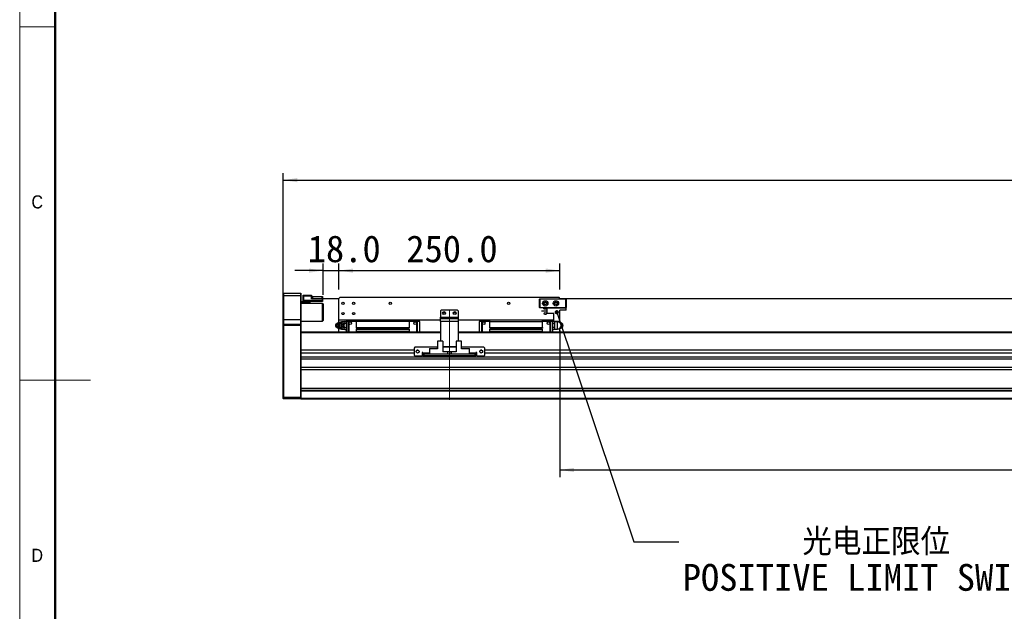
# Model space of a CAD drawing. Header units: millimetres. Extents: x 40 to 3331, y 40 to 2336.
# Tile 2 of 12: x 40 to 1154, y 926 to 1596. Entities that reach past the tile are written whole.
import ezdxf

# ---------------------------------------------------------------- set-up
doc = ezdxf.new("R2010")
doc.units = ezdxf.units.MM
doc.header["$LTSCALE"] = 8
doc.linetypes.add('CENTERX2', pattern=[20.32, 12.7, -2.54, 2.54, -2.54])
doc.layers.add('DIMNS', color=7, linetype='Continuous')
doc.styles.add('SLDTEXTSTYLE0', font='Gothic.ttf', dxfattribs={"width": 0.913})
doc.styles.add('SLDTEXTSTYLE7', font='txt')
doc.styles.add('SLDTEXTSTYLE8', font='txt', dxfattribs={"bigfont": 'bigfont'})
doc.dimstyles.new('SLDDIMSTYLE0', dxfattribs={"dimtxt": 30.4, "dimasz": 16, "dimexe": 0, "dimexo": 0.0625, "dimgap": 7.6, "dimtad": 2, "dimdec": 1, "dimrnd": 1e-09, "dimzin": 4, "dimdsep": 46, "dimtxsty": 'SLDTEXTSTYLE7', "dimsah": 1, "dimcen": 0.09, "dimadec": 0, "dimazin": 1, "dimtfac": 1, "dimtdec": 1, "dimtmove": 0, "dimatfit": 0, "dimfxl": 0, "dimfrac": 2, "dimtolj": 1, "dimtzin": 12, "dimarcsym": 0})
doc.dimstyles.new('SLDDIMSTYLE1', dxfattribs={"dimtxt": 30.4, "dimasz": 16, "dimexe": 0, "dimexo": 0.0625, "dimgap": 7.6, "dimtad": 2, "dimdec": 1, "dimrnd": 1e-09, "dimzin": 4, "dimdsep": 46, "dimtxsty": 'SLDTEXTSTYLE7', "dimsah": 1, "dimcen": 0.09, "dimadec": 0, "dimazin": 1, "dimtfac": 1, "dimtdec": 1, "dimtofl": 0, "dimtmove": 0, "dimatfit": 3, "dimfxl": 0, "dimfrac": 2, "dimtolj": 1, "dimtzin": 12, "dimarcsym": 0})
doc.dimstyles.new('SLDDIMSTYLE4', dxfattribs={"dimtxt": 0.18, "dimasz": 4.8, "dimexe": 0, "dimexo": 0.0625, "dimgap": 0, "dimtad": 0, "dimtih": 1, "dimtoh": 1, "dimdec": 0, "dimrnd": 1e-09, "dimzin": 0, "dimdsep": 46, "dimtxsty": 'Standard', "dimblk1": 'DOT', "dimblk2": 'DOT', "dimsah": 1, "dimcen": 0.09, "dimadec": 0, "dimazin": 0, "dimtfac": 4.8, "dimtdec": 0, "dimtofl": 0, "dimtmove": 0, "dimatfit": 3, "dimldrblk": 'DOT', "dimfxl": 0, "dimfrac": 2, "dimtolj": 1, "dimtzin": 0, "dimarcsym": 0})

# ---------------------------------------------------------------- blocks, each defined once
blk = doc.blocks.new('_D_8')
at = {"layer": 'DIMNS'}
for p, q in [((338.3, 1260.1), (338.3, 1422.4)), ((2514.3, 1260.1), (2514.3, 1422.4)), ((338.3, 1414.4), (2514.3, 1414.4))]:
    blk.add_line(p, q, dxfattribs=at)
for points in [[(338.3, 1414.4), (354.3, 1412), (354.3, 1416.8)], [(2514.3, 1414.4), (2498.3, 1416.8), (2498.3, 1412)]]:
    blk.add_solid(points, dxfattribs=at)
at = {"layer": 'DIMNS', "insert": (1346.9, 1454.3), "char_height": 30.4, "attachment_point": 1, "style": 'SLDTEXTSTYLE7'}
blk.add_mtext('2176.0', dxfattribs=at)
blk = doc.blocks.new('_D_10')
at = {"layer": 'DIMNS'}
for p, q in [((401.3, 1290.6), (401.3, 1320)), ((651.3, 1290.6), (651.3, 1320)), ((401.3, 1312), (651.3, 1312))]:
    blk.add_line(p, q, dxfattribs=at)
for points in [[(401.3, 1312), (417.3, 1309.6), (417.3, 1314.4)], [(651.3, 1312), (635.3, 1314.4), (635.3, 1309.6)]]:
    blk.add_solid(points, dxfattribs=at)
at = {"layer": 'DIMNS', "insert": (477.5, 1351.9), "char_height": 30.4, "attachment_point": 1, "style": 'SLDTEXTSTYLE7'}
blk.add_mtext('250.0', dxfattribs=at)
blk = doc.blocks.new('_D_11')
at = {"layer": 'DIMNS'}
for p, q in [((383.3, 1284.6), (383.3, 1320)), ((401.3, 1290.6), (401.3, 1320)), ((383.3, 1312), (351.3, 1312)), ((383.3, 1312), (401.3, 1312)), ((401.3, 1312), (440.8, 1312))]:
    blk.add_line(p, q, dxfattribs=at)
for points in [[(383.3, 1312), (367.3, 1314.4), (367.3, 1309.6)], [(401.3, 1312), (417.3, 1309.6), (417.3, 1314.4)]]:
    blk.add_solid(points, dxfattribs=at)
at = {"layer": 'DIMNS', "insert": (365.9, 1351.9), "char_height": 30.4, "attachment_point": 1, "style": 'SLDTEXTSTYLE7'}
blk.add_mtext('18.0', dxfattribs=at)
blk = doc.blocks.new('_D_12')
at = {"layer": 'DIMNS'}
for p, q in [((651.3, 1244.2), (651.3, 1078.4)), ((2171.3, 1240.7), (2171.3, 1078.4)), ((651.3, 1086.4), (2171.3, 1086.4))]:
    blk.add_line(p, q, dxfattribs=at)
for points in [[(651.3, 1086.4), (667.3, 1084), (667.3, 1088.8)], [(2171.3, 1086.4), (2155.3, 1088.8), (2155.3, 1084)]]:
    blk.add_solid(points, dxfattribs=at)
at = {"layer": 'DIMNS', "char_height": 30.4, "attachment_point": 1, "style": 'SLDTEXTSTYLE7'}
for s, insert in [('Stroke T=', (1293.5, 1126.3)), ('1520.0', (1469.1, 1126.3))]:
    blk.add_mtext(s, dxfattribs=dict(at, insert=insert))
blk = doc.blocks.new('SW_NOTE_5')
at = {"layer": 'DIMNS', "color": 0, "char_height": 30.4, "attachment_point": 1}
for s, insert, style in [('     光电正限位', (4.4, 15.2), 'SLDTEXTSTYLE8'), ('POSITIVE LIMIT SWITCH', (4.4, -25), 'SLDTEXTSTYLE7')]:
    blk.add_mtext(s, dxfattribs=dict(at, insert=insert, style=style))
blk = doc.blocks.new('_DOT')
at = {"color": 0, "linetype": 'ByBlock', "lineweight": -2}
blk.add_line((-0.5, 0), (-1, 0), dxfattribs=at)
at = {"color": 0, "linetype": 'ByBlock', "const_width": 0.5}
blk.add_lwpolyline([(-0.25, 0, 1), (0.25, 0, 1)], format="xyb", close=True, dxfattribs=at)

msp = doc.modelspace()

# ---------------------------------------------------------------- linework, layer by layer
at = {"color": 7, "linetype": 'Continuous', "lineweight": 18}
for p, q in [((40, 2336), (40, 40)), ((80, 2296), (80, 80)), ((40, 1588), (80, 1588)), ((40, 1188), (120, 1188))]:
    msp.add_line(p, q, dxfattribs=at)
at = {"color": 7, "linetype": 'Continuous', "lineweight": 50}
msp.add_line((80, 2296), (80, 80), dxfattribs=at)
at = {"color": 7, "linetype": 'Continuous', "lineweight": 25}
for p, q in [((338.648674, 1286.3955843), (338.3486838, 1286.0955867)), ((338.3486838, 1283.3955857), (338.3486838, 1286.0955867)), ((338.648674, 1283.3955857), (338.3486838, 1283.3955857)), ((338.3486838, 1256.3955869), (338.3486838, 1283.3955857)), ((338.648674, 1286.3955843), (338.648674, 1283.3955857)), ((338.648674, 1286.3955843), (358.0486745, 1286.3955843)), ((338.648674, 1283.3955857), (338.648674, 1256.3955869)), ((358.0486745, 1283.3955857), (338.648674, 1283.3955857)), ((358.0486745, 1283.3955857), (358.0486745, 1286.3955843)), ((358.0486745, 1286.3955843), (358.3486647, 1286.0955867)), ((358.0486745, 1256.3955869), (358.0486745, 1283.3955857)), ((358.0486745, 1283.3955857), (358.3486647, 1283.3955857)), ((358.3486647, 1286.0955867), (358.3486647, 1283.3955857)), ((358.3486647, 1283.3955857), (358.3486647, 1256.3955869)), ((360.8486623, 1284.0955901), (361.1487121, 1284.3955877)), ((360.8486623, 1282.8955847), (360.8486623, 1284.0955901)), ((360.8486623, 1282.8955847), (361.1487121, 1282.8955847)), ((360.8486623, 1278.3955905), (360.8486623, 1282.8955847)), ((361.1487121, 1284.3955877), (361.1487121, 1282.8955847)), ((361.1487121, 1284.3955877), (370.348689, 1284.3955877)), ((361.1487121, 1282.8955847), (361.1487121, 1278.3955905)), ((370.348689, 1282.8955847), (361.1487121, 1282.8955847)), ((370.348689, 1284.3955877), (370.348689, 1282.8955847)), ((370.348689, 1280.0955894), (370.348689, 1282.8955847)), ((370.8487124, 1280.5955905), (370.8487124, 1282.5955871)), ((370.8487124, 1282.5955871), (371.3486762, 1282.5955871)), ((371.3486762, 1282.5955871), (371.3486762, 1280.5955905)), ((371.3486762, 1282.5955871), (382.3486538, 1282.5955871)), ((382.3486538, 1280.5955905), (382.3486538, 1282.5955871)), ((382.3486538, 1282.5955871), (382.8486771, 1282.5955871)), ((382.8486771, 1282.5955871), (382.8486771, 1280.5955905)), ((358.3486647, 1276.8955874), (361.1487121, 1276.8955874)), ((368.3486552, 1275.8955854), (358.3486647, 1275.8955854)), ((382.8486771, 1274.8955908), (358.3486647, 1274.8955908)), ((360.8486623, 1277.1955851), (360.8486623, 1278.3955905)), ((361.1487121, 1278.3955905), (360.8486623, 1278.3955905)), ((361.1487121, 1276.8955874), (360.8486623, 1277.1955851)), ((361.1487121, 1278.3955905), (361.1487121, 1276.8955874)), ((361.1487121, 1278.3955905), (382.5486869, 1278.3955905)), ((382.5486869, 1276.8955874), (361.1487121, 1276.8955874)), ((368.3486552, 1276.8955874), (368.3486552, 1275.8955854)), ((368.3486552, 1275.8955854), (368.3486552, 1274.8955908)), ((370.348689, 1280.3955871), (382.5486869, 1280.3955871)), ((382.5486869, 1280.0955894), (370.348689, 1280.0955894)), ((370.8487124, 1280.3955871), (370.8487124, 1280.5955905)), ((371.3486762, 1280.5955905), (370.8487124, 1280.5955905)), ((371.3486762, 1280.5955905), (382.3486538, 1280.5955905)), ((382.8486771, 1280.5955905), (382.3486538, 1280.5955905)), ((382.5486869, 1280.3955871), (401.3487072, 1280.3955871)), ((382.5486869, 1280.3955871), (382.5486869, 1280.0955894)), ((382.5486869, 1280.3955871), (382.8486771, 1280.0955894)), ((382.5486869, 1278.3955905), (382.5486869, 1280.0955894)), ((382.5486869, 1280.0955894), (382.8486771, 1280.0955894)), ((382.5486869, 1276.8955874), (382.5486869, 1278.3955905)), ((382.5486869, 1278.3955905), (382.8486771, 1278.3955905)), ((382.5486869, 1276.8955874), (382.8486771, 1277.1955851)), ((382.8486771, 1280.5955905), (401.5486807, 1280.5955905)), ((382.8486771, 1280.0955894), (382.8486771, 1278.3955905)), ((382.8486771, 1278.3955905), (382.8486771, 1277.1955851)), ((383.3487005, 1274.3955898), (382.8486771, 1274.8955908)), ((382.8486771, 1254.8955875), (382.8486771, 1274.8955908)), ((383.3487005, 1274.3955898), (383.3487005, 1255.3955886)), ((402.3486943, 1281.3955891), (401.3487072, 1280.3955871)), ((401.3487072, 1255.8955858), (401.3487072, 1280.3955871)), ((650.3486902, 1281.3955891), (402.3486943, 1281.3955891)), ((628.3486755, 1279.5955884), (628.6486954, 1279.8955861)), ((628.3486755, 1270.1955858), (628.3486755, 1279.5955884)), ((628.6486954, 1279.4713202), (628.3486755, 1279.5955884)), ((628.6486954, 1270.319854), (628.3486755, 1270.1955858)), ((628.6486954, 1279.8955861), (658.0486865, 1279.8955861)), ((628.6486954, 1279.8955861), (628.7729413, 1279.5955884)), ((628.7729413, 1279.5955884), (628.6486954, 1279.4713202)), ((628.6486954, 1279.4713202), (628.6486954, 1270.319854)), ((628.6486954, 1270.319854), (628.7729413, 1270.1955858)), ((657.9244108, 1279.5955884), (628.7729413, 1279.5955884)), ((651.3486774, 1280.3955871), (650.3486902, 1281.3955891)), ((651.148674, 1280.5955905), (2201.5486927, 1280.5955905)), ((651.3486774, 1280.3955871), (2201.3486595, 1280.3955871)), ((651.3486774, 1279.8955861), (651.3486774, 1280.3955871)), ((658.0486865, 1279.8955861), (657.9244108, 1279.5955884)), ((658.0486865, 1279.4713202), (657.9244108, 1279.5955884)), ((657.9244108, 1270.1955858), (658.0486865, 1270.319854)), ((658.0486865, 1279.8955861), (658.3486766, 1279.5955884)), ((658.3486766, 1279.5955884), (658.0486865, 1279.4713202)), ((658.0486865, 1270.319854), (658.0486865, 1279.4713202)), ((658.3486766, 1270.1955858), (658.0486865, 1270.319854)), ((658.3486766, 1279.5955884), (658.3486766, 1270.1955858)), ((517.348674, 1267.3955905), (516.3486869, 1266.3955885)), ((516.3486869, 1266.3955885), (516.3486869, 1259.3955855)), ((516.3486869, 1259.3955855), (536.3486976, 1259.3955855)), ((516.3486869, 1257.8955862), (516.3486869, 1259.3955855)), ((535.3486807, 1267.3955905), (517.348674, 1267.3955905)), ((536.3486976, 1266.3955885), (535.3486807, 1267.3955905)), ((536.3486976, 1266.3955885), (536.3486976, 1259.3955855)), ((536.3486976, 1259.3955855), (536.3486976, 1257.8955862)), ((628.6486954, 1269.8955881), (628.3486755, 1270.1955858)), ((628.7729413, 1270.1955858), (628.6486954, 1269.8955881)), ((636.8486852, 1269.8955881), (628.6486954, 1269.8955881)), ((628.7729413, 1270.1955858), (657.9244108, 1270.1955858)), ((630.6486697, 1266.6455853), (636.8486852, 1266.6455853)), ((630.6486697, 1266.3455877), (630.6486697, 1266.6455853)), ((630.6486697, 1266.3455877), (636.8486852, 1266.3455877)), ((633.0486805, 1268.5955885), (633.0486805, 1269.2955854)), ((633.0486805, 1269.2955854), (636.8486852, 1269.2955854)), ((633.0486805, 1268.5955885), (636.8486852, 1268.5955885)), ((636.8486852, 1263.6955875), (636.8486852, 1269.8955881)), ((636.8486852, 1269.8955881), (658.3486766, 1269.8955881)), ((636.8486852, 1263.6955875), (644.3986864, 1263.6955875)), ((644.3986864, 1254.3955865), (644.3986864, 1263.6955875)), ((651.3486774, 1254.3955865), (651.3486774, 1267.2955888)), ((658.3486766, 1267.2955888), (651.3486774, 1267.2955888)), ((657.9244108, 1270.1955858), (658.0486865, 1269.8955881)), ((658.3486766, 1270.1955858), (658.0486865, 1269.8955881)), ((658.3486766, 1267.2955888), (658.3486766, 1269.8955881)), ((338.648674, 1256.3955869), (338.3486838, 1256.3955869)), ((338.3486838, 1251.0955865), (338.3486838, 1256.3955869)), ((338.648674, 1251.3955879), (338.3486838, 1251.0955865)), ((338.3486838, 1249.8955886), (338.3486838, 1251.0955865)), ((338.3486838, 1169.019851), (338.3486838, 1249.8955886)), ((338.648674, 1249.8955886), (338.3486838, 1249.8955886)), ((338.648674, 1256.3955869), (338.648674, 1251.3955879)), ((358.0486745, 1256.3955869), (338.648674, 1256.3955869)), ((338.648674, 1251.3955879), (338.648674, 1249.8955886)), ((338.648674, 1251.3955879), (358.0486745, 1251.3955879)), ((358.0486745, 1249.8955886), (338.648674, 1249.8955886)), ((338.648674, 1249.8955886), (338.648674, 1168.8955865)), ((358.0486745, 1251.3955879), (358.0486745, 1256.3955869)), ((358.3486647, 1256.3955869), (358.0486745, 1256.3955869)), ((358.0486745, 1249.8955886), (358.0486745, 1251.3955879)), ((358.3486647, 1251.0955865), (358.0486745, 1251.3955879)), ((358.0486745, 1168.8955865), (358.0486745, 1249.8955886)), ((358.3486647, 1249.8955886), (358.0486745, 1249.8955886)), ((358.3486647, 1256.3955869), (358.3486647, 1251.0955865)), ((358.3486647, 1254.8955875), (382.8486771, 1254.8955875)), ((358.3486647, 1251.0955865), (358.3486647, 1249.8955886)), ((358.3486647, 1249.8955886), (358.3486647, 1242.1097319)), ((382.8486771, 1254.8955875), (383.3487005, 1255.3955886)), ((398.5455007, 1251.8569502), (398.1887073, 1251.3362515)), ((398.1887073, 1248.4549257), (398.5455007, 1247.9342232)), ((400.4555316, 1253.3955882), (400.1974434, 1253.027686)), ((516.3486869, 1255.8955858), (401.3487072, 1255.8955858)), ((401.3487072, 1253.3955882), (401.3487072, 1255.8955858)), ((407.3486895, 1253.8955855), (404.0486784, 1253.8955855)), ((404.1790933, 1253.3955882), (404.6346516, 1253.3955882)), ((406.5199465, 1249.8955886), (406.0404868, 1249.8955886)), ((407.8474612, 1254.5143898), (407.3486895, 1254.0155883)), ((407.3486895, 1253.8532476), (407.8474612, 1254.5143898)), ((407.3486895, 1254.0155883), (407.3486895, 1253.8532476)), ((407.3486895, 1253.3596876), (407.3486895, 1253.8532476)), ((407.3486895, 1252.8661313), (407.3486895, 1253.3596876)), ((407.8474612, 1252.2049892), (407.3486895, 1252.8661313)), ((407.3486895, 1250.8827048), (407.3486895, 1252.8661313)), ((407.3486895, 1250.8827048), (407.8474612, 1252.2049892)), ((407.3486895, 1249.8955886), (407.3486895, 1250.8827048)), ((407.3486895, 1248.9084686), (407.3486895, 1249.8955886)), ((407.8474612, 1247.5861843), (407.3486895, 1248.9084686)), ((407.3486895, 1246.9250458), (407.3486895, 1248.9084686)), ((407.8474612, 1254.5143898), (409.3486638, 1254.5143898)), ((409.3486638, 1252.2049892), (407.8474612, 1252.2049892)), ((409.3486638, 1255.4955865), (411.8486614, 1255.4955865)), ((409.3486638, 1255.4955865), (409.3486638, 1254.4955882)), ((411.8486614, 1254.4955882), (409.3486638, 1254.4955882)), ((409.3486638, 1254.4955882), (409.3486638, 1242.3955883)), ((411.8486614, 1254.9955855), (411.8486614, 1255.4955865)), ((412.3486848, 1255.4955865), (411.8486614, 1254.9955855)), ((411.8486614, 1254.4955882), (411.8486614, 1254.9955855)), ((411.8486614, 1254.9955855), (412.3486848, 1254.4955882)), ((411.8486614, 1242.3955883), (411.8486614, 1254.4955882)), ((420.9486813, 1255.4955865), (412.3486848, 1255.4955865)), ((412.3486848, 1254.4955882), (412.3486848, 1242.3955883)), ((420.9486813, 1254.4955882), (412.3486848, 1254.4955882)), ((420.9486813, 1255.8955858), (420.9486813, 1254.5855875)), ((480.7486803, 1254.5855875), (420.9486813, 1254.5855875)), ((420.9486813, 1254.5855875), (420.9486813, 1247.4955889)), ((480.7486803, 1255.8955858), (480.7486803, 1254.5855875)), ((489.3486769, 1255.4955865), (480.7486803, 1255.4955865)), ((480.7486803, 1254.5855875), (480.7486803, 1247.4955889)), ((489.3486769, 1254.4955882), (480.7486803, 1254.4955882)), ((489.8486704, 1254.9955855), (489.3486769, 1255.4955865)), ((489.3486769, 1254.4955882), (489.8486704, 1254.9955855)), ((489.3486769, 1242.3955883), (489.3486769, 1254.4955882)), ((489.8486704, 1255.4955865), (489.8486704, 1254.9955855)), ((489.8486704, 1255.4955865), (492.3486979, 1255.4955865)), ((489.8486704, 1254.9955855), (489.8486704, 1254.4955882)), ((492.3486979, 1254.4955882), (489.8486704, 1254.4955882)), ((489.8486704, 1254.4955882), (489.8486704, 1242.3955883)), ((492.3486979, 1254.4955882), (492.3486979, 1255.4955865)), ((492.3486979, 1254.4955882), (492.3486979, 1242.3955883)), ((516.3486869, 1254.3955865), (516.3486869, 1257.8955862)), ((516.3486869, 1257.8955862), (536.3486976, 1257.8955862)), ((536.3486976, 1254.3955865), (516.3486869, 1254.3955865)), ((516.3486869, 1254.3955865), (516.3486869, 1232.2955887)), ((536.3486976, 1257.8955862), (536.3486976, 1254.3955865)), ((644.3986864, 1255.8955858), (536.3486976, 1255.8955858)), ((536.3486976, 1254.3955865), (536.3486976, 1232.2955887)), ((560.3486867, 1255.4955865), (562.8486843, 1255.4955865)), ((560.3486867, 1255.4955865), (560.3486867, 1254.4955882)), ((562.8486843, 1254.4955882), (560.3486867, 1254.4955882)), ((560.3486867, 1242.3955883), (560.3486867, 1254.4955882)), ((562.8486843, 1254.9955855), (562.8486843, 1255.4955865)), ((563.3486778, 1255.4955865), (562.8486843, 1254.9955855)), ((562.8486843, 1254.4955882), (562.8486843, 1254.9955855)), ((562.8486843, 1254.9955855), (563.3486778, 1254.4955882)), ((562.8486843, 1242.3955883), (562.8486843, 1254.4955882)), ((571.9486744, 1255.4955865), (563.3486778, 1255.4955865)), ((563.3486778, 1254.4955882), (563.3486778, 1242.3955883)), ((571.9486744, 1254.4955882), (563.3486778, 1254.4955882)), ((571.9486744, 1254.5855875), (571.9486744, 1255.8955858)), ((571.9486744, 1254.5855875), (631.7486734, 1254.5855875)), ((571.9486744, 1247.4955889), (571.9486744, 1254.5855875)), ((631.7486734, 1254.5855875), (631.7486734, 1255.8955858)), ((640.34867, 1255.4955865), (631.7486734, 1255.4955865)), ((631.7486734, 1247.4955889), (631.7486734, 1254.5855875)), ((640.34867, 1254.4955882), (631.7486734, 1254.4955882)), ((640.8486933, 1254.9955855), (640.34867, 1255.4955865)), ((640.34867, 1254.4955882), (640.8486933, 1254.9955855)), ((640.34867, 1242.3955883), (640.34867, 1254.4955882)), ((640.8486933, 1255.4955865), (640.8486933, 1254.9955855)), ((640.8486933, 1255.4955865), (643.3486909, 1255.4955865)), ((640.8486933, 1254.9955855), (640.8486933, 1254.4955882)), ((643.3486909, 1254.4955882), (640.8486933, 1254.4955882)), ((640.8486933, 1254.4955882), (640.8486933, 1242.3955883)), ((643.3486909, 1254.4955882), (643.3486909, 1255.4955865)), ((644.3986864, 1254.5143898), (643.3486909, 1254.5143898)), ((643.3486909, 1242.3955883), (643.3486909, 1254.4955882)), ((644.8498935, 1252.2049892), (643.3486909, 1252.2049892)), ((651.3486774, 1254.3955865), (644.3986864, 1254.3955865)), ((644.8498935, 1254.5143898), (645.348695, 1253.8532476)), ((645.348695, 1252.8661313), (644.8498935, 1252.2049892)), ((644.8498935, 1252.2049892), (645.348695, 1250.8827048)), ((645.348695, 1248.9084686), (644.8498935, 1247.5861843)), ((645.348695, 1254.0155883), (644.9686856, 1254.3955865)), ((645.348695, 1253.8532476), (645.348695, 1254.0155883)), ((648.6486764, 1253.8955855), (645.348695, 1253.8955855)), ((645.348695, 1253.8532476), (645.348695, 1253.3596876)), ((645.348695, 1253.3596876), (645.348695, 1252.8661313)), ((645.348695, 1252.8661313), (645.348695, 1250.8827048)), ((645.348695, 1250.8827048), (645.348695, 1249.8955886)), ((645.348695, 1249.8955886), (645.348695, 1248.9084686)), ((645.348695, 1248.9084686), (645.348695, 1246.9250458)), ((651.8330247, 1253.3955882), (650.4518063, 1253.3955882)), ((651.3486774, 1253.3955882), (651.3486774, 1254.3955865)), ((652.241853, 1253.3955882), (651.8330247, 1253.3955882)), ((654.1040511, 1249.8955886), (653.7180216, 1249.8955886)), ((654.5086772, 1251.3362515), (654.151854, 1251.8569502)), ((654.151854, 1247.9342232), (654.5086772, 1248.4549257)), ((516.3486869, 1242.3955883), (358.3486647, 1242.3955883)), ((358.3486647, 1242.1097319), (358.3486647, 1241.3955863)), ((358.3486647, 1241.3955863), (358.3486647, 1221.8955877)), ((401.3487072, 1242.3955883), (401.3487072, 1246.3955889)), ((404.0486784, 1245.8955879), (407.3486895, 1245.8955879)), ((404.1790933, 1246.3955889), (404.6346516, 1246.3955889)), ((407.3486895, 1246.9250458), (407.8474612, 1247.5861843)), ((407.3486895, 1246.4314858), (407.3486895, 1246.9250458)), ((407.3486895, 1245.9379259), (407.3486895, 1246.4314858)), ((407.8474612, 1245.2767837), (407.3486895, 1245.9379259)), ((407.3486895, 1245.7755889), (407.3486895, 1245.9379259)), ((407.3486895, 1245.7755889), (407.8474612, 1245.2767837)), ((407.8474612, 1247.5861843), (409.3486638, 1247.5861843)), ((407.8474612, 1245.2767837), (409.3486638, 1245.2767837)), ((420.9486813, 1247.4955889), (480.7486803, 1247.4955889)), ((420.9486813, 1247.4955889), (420.9486813, 1246.9955879)), ((480.7486803, 1246.9955879), (420.9486813, 1246.9955879)), ((420.9486813, 1245.7955862), (480.7486803, 1245.7955862)), ((420.9486813, 1245.7955862), (420.9486813, 1242.9655875)), ((480.7486803, 1242.9655875), (420.9486813, 1242.9655875)), ((420.9486813, 1242.9655875), (420.9486813, 1242.3955883)), ((480.7486803, 1247.4955889), (480.7486803, 1246.9955879)), ((480.7486803, 1245.7955862), (480.7486803, 1242.9655875)), ((480.7486803, 1242.9655875), (480.7486803, 1242.3955883)), ((2316.348669, 1242.3955883), (536.3486976, 1242.3955883)), ((571.9486744, 1247.4955889), (631.7486734, 1247.4955889)), ((571.9486744, 1246.9955879), (571.9486744, 1247.4955889)), ((631.7486734, 1246.9955879), (571.9486744, 1246.9955879)), ((571.9486744, 1242.9655875), (571.9486744, 1245.7955862)), ((571.9486744, 1245.7955862), (631.7486734, 1245.7955862)), ((571.9486744, 1242.3955883), (571.9486744, 1242.9655875)), ((631.7486734, 1242.9655875), (571.9486744, 1242.9655875)), ((631.7486734, 1247.4955889), (631.7486734, 1246.9955879)), ((631.7486734, 1242.9655875), (631.7486734, 1245.7955862)), ((631.7486734, 1242.3955883), (631.7486734, 1242.9655875)), ((644.8498935, 1247.5861843), (643.3486909, 1247.5861843)), ((644.8498935, 1245.2767837), (643.3486909, 1245.2767837)), ((644.8498935, 1247.5861843), (645.348695, 1246.9250458)), ((645.348695, 1245.9379259), (644.8498935, 1245.2767837)), ((644.8498935, 1245.2767837), (645.348695, 1245.7755889)), ((645.348695, 1246.9250458), (645.348695, 1246.4314858)), ((645.348695, 1246.4314858), (645.348695, 1245.9379259)), ((645.348695, 1245.9379259), (645.348695, 1245.7755889)), ((645.348695, 1245.8955879), (648.6486764, 1245.8955879)), ((651.3486774, 1242.3955883), (651.3486774, 1246.3955889)), ((652.241853, 1246.3955889), (651.8330247, 1246.3955889)), ((512.8486724, 1232.2955887), (512.8486724, 1223.395587)), ((518.8486845, 1232.2955887), (512.8486724, 1232.2955887)), ((518.8486845, 1232.2955887), (518.8486845, 1219.8955874)), ((533.8486702, 1225.8955865), (518.8486845, 1225.8955865)), ((533.8486702, 1232.2955887), (533.8486702, 1219.8955874)), ((539.8486824, 1232.2955887), (533.8486702, 1232.2955887)), ((539.8486824, 1223.395587), (539.8486824, 1232.2955887)), ((358.3486647, 1221.8955877), (358.3486647, 1218.4955879)), ((486.3486857, 1221.8955877), (358.3486647, 1221.8955877)), ((486.3486857, 1218.4955879), (358.3486647, 1218.4955879)), ((358.3486647, 1218.4955879), (358.3486647, 1214.1606092)), ((487.3486728, 1225.3955874), (486.3486857, 1224.3955872)), ((486.3486857, 1224.3955872), (486.3486857, 1216.3955878)), ((486.3486857, 1216.3955878), (487.3486728, 1215.3955876)), ((512.8486724, 1225.3955874), (487.3486728, 1225.3955874)), ((487.3486728, 1215.3955876), (495.348689, 1215.3955876)), ((491.1486776, 1221.8955877), (489.5486803, 1221.8955877)), ((496.3486762, 1219.3955864), (495.348689, 1219.3955864)), ((495.348689, 1219.3955864), (495.348689, 1215.3955876)), ((496.3486762, 1218.4955879), (495.348689, 1218.4955879)), ((496.3486762, 1218.3955881), (496.3486762, 1219.3955864)), ((496.3486762, 1218.3955881), (496.3486762, 1217.3955879)), ((496.3486762, 1215.3955876), (496.3486762, 1217.3955879)), ((496.3486762, 1217.3955879), (497.3486931, 1217.3955879)), ((497.3486931, 1215.3955876), (496.3486762, 1215.3955876)), ((497.3486931, 1217.3955879), (497.3486931, 1215.3955876)), ((555.3486914, 1217.3955879), (497.3486931, 1217.3955879)), ((555.3486914, 1215.3955876), (497.3486931, 1215.3955876)), ((503.6486954, 1223.8955881), (511.4486785, 1223.8955881)), ((503.6486954, 1223.8955881), (503.6486954, 1223.395587)), ((503.6486954, 1223.395587), (503.6486954, 1217.3955879)), ((512.8486724, 1223.395587), (503.6486954, 1223.395587)), ((511.948672, 1223.395587), (511.4486785, 1223.8955881)), ((533.8486702, 1225.3955874), (518.8486845, 1225.3955874)), ((524.3486733, 1219.8955874), (518.8486845, 1219.8955874)), ((524.3486733, 1217.3955879), (524.3486733, 1219.8955874)), ((526.3486774, 1219.8955874), (524.3486733, 1219.8955874)), ((526.3486774, 1219.8955874), (526.3486774, 1217.3955879)), ((528.3486814, 1219.8955874), (526.3486774, 1219.8955874)), ((528.3486814, 1219.8955874), (528.3486814, 1217.3955879)), ((533.8486702, 1219.8955874), (528.3486814, 1219.8955874)), ((565.3486819, 1225.3955874), (539.8486824, 1225.3955874)), ((549.0486891, 1223.395587), (539.8486824, 1223.395587)), ((541.2486763, 1223.8955881), (540.7486827, 1223.395587)), ((541.2486763, 1223.8955881), (549.0486891, 1223.8955881)), ((549.0486891, 1223.395587), (549.0486891, 1223.8955881)), ((549.0486891, 1217.3955879), (549.0486891, 1223.395587)), ((555.3486914, 1215.3955876), (555.3486914, 1217.3955879)), ((555.3486914, 1217.3955879), (556.3486786, 1217.3955879)), ((556.3486786, 1215.3955876), (555.3486914, 1215.3955876)), ((557.3486955, 1219.3955864), (556.3486786, 1219.3955864)), ((556.3486786, 1219.3955864), (556.3486786, 1218.3955881)), ((557.3486955, 1218.4955879), (556.3486786, 1218.4955879)), ((556.3486786, 1217.3955879), (556.3486786, 1218.3955881)), ((556.3486786, 1217.3955879), (556.3486786, 1215.3955876)), ((557.3486955, 1215.3955876), (557.3486955, 1219.3955864)), ((557.3486955, 1215.3955876), (565.3486819, 1215.3955876)), ((563.1486745, 1221.8955877), (561.5486772, 1221.8955877)), ((566.348669, 1224.3955872), (565.3486819, 1225.3955874)), ((565.3486819, 1215.3955876), (566.348669, 1216.3955878)), ((566.348669, 1216.3955878), (566.348669, 1224.3955872)), ((2286.3486976, 1221.8955877), (566.348669, 1221.8955877)), ((2286.3486976, 1218.4955879), (566.348669, 1218.4955879)), ((2494.3486423, 1214.1606092), (358.3486647, 1214.1606092)), ((358.3486647, 1214.1606092), (358.3486647, 1212.8529391)), ((358.3486647, 1212.8529391), (358.3486647, 1175.695588)), ((2494.3486423, 1211.7031525), (358.3486647, 1211.7031525)), ((2494.3486423, 1202.2913421), (358.3486647, 1202.2913421)), ((2494.3486423, 1199.8338861), (358.3486647, 1199.8338861)), ((2494.3486423, 1178.3955871), (358.3486647, 1178.3955871)), ((2494.3486423, 1176.3955868), (358.3486647, 1176.3955868)), ((358.3486647, 1175.695588), (358.3486647, 1175.3955866)), ((2494.3486423, 1175.3955866), (358.3486647, 1175.3955866)), ((358.3486647, 1175.3955866), (358.3486647, 1167.3955872)), ((338.3486838, 1167.1955875), (338.3486838, 1169.019851)), ((338.3486838, 1169.019851), (338.648674, 1168.8955865)), ((338.3486838, 1167.1955875), (338.648674, 1166.895588)), ((338.648674, 1168.8955865), (338.648674, 1166.895588)), ((338.648674, 1168.8955865), (358.0486745, 1168.8955865)), ((358.0486745, 1166.895588), (338.648674, 1166.895588)), ((358.3486647, 1169.019851), (358.0486745, 1168.8955865)), ((358.0486745, 1166.895588), (358.0486745, 1168.8955865)), ((358.3486647, 1167.1955875), (358.0486745, 1166.895588)), ((2494.3486423, 1167.3955872), (358.3486647, 1167.3955872)), ((358.3486647, 1167.3955872), (358.3486647, 1166.395587)), ((2494.3486423, 1166.395587), (358.3486647, 1166.395587))]:
    msp.add_line(p, q, dxfattribs=at)
at = {"color": 8, "linetype": 'Continuous', "lineweight": 25}
for p, q in [((404.0486784, 1253.8955855), (404.0486784, 1253.4292052)), ((648.6486764, 1245.8955879), (648.6486764, 1253.8955855)), ((516.3486869, 1241.3955863), (358.3486647, 1241.3955863)), ((404.0486784, 1246.3308397), (404.0486784, 1245.8955879)), ((2316.348669, 1241.3955863), (536.3486976, 1241.3955863)), ((503.6486954, 1218.3955881), (496.3486762, 1218.3955881)), ((556.3486786, 1218.3955881), (549.0486891, 1218.3955881))]:
    msp.add_line(p, q, dxfattribs=at)
at = {"color": 7, "linetype": 'Continuous', "lineweight": 25, "flags": 128}
for points in [[(397.7486462, 1249.8955886), (397.9197712, 1250.8231821), (398.4069199, 1251.6095574), (399.1360635, 1252.1349947), (399.996099, 1252.3195046), (400.8561344, 1252.1349947), (401.585278, 1251.6095574), (402.0724268, 1250.8231821), (402.2434921, 1249.8955886), (402.0724268, 1248.967995), (401.585278, 1248.181616), (400.8561344, 1247.6561788), (399.996099, 1247.4716688), (399.1360635, 1247.6561788), (398.4069199, 1248.181616), (397.9197712, 1248.967995), (397.7486462, 1249.8955886)], [(398.5455007, 1251.8569502), (398.5915751, 1251.9224892), (399.3326397, 1252.6582378), (400.2550215, 1253.0946071), (401.2588234, 1253.1843158), (402.235207, 1252.9176409), (403.078434, 1252.3234758), (403.6970706, 1251.466212), (404.0241212, 1250.4387508), (404.0241212, 1249.3524264), (403.6970706, 1248.3249615), (403.078434, 1247.4676977), (402.235207, 1246.8735362), (401.2588234, 1246.6068576), (400.2550215, 1246.6965663), (399.3326397, 1247.1329394), (398.5915751, 1247.8686842), (398.5455007, 1247.9342232)], [(654.9487085, 1249.8955886), (654.7776134, 1250.8231821), (654.5086772, 1251.3362515)], [(654.5086772, 1248.4549257), (654.7776134, 1248.967995), (654.9487085, 1249.8955886)]]:
    msp.add_lwpolyline(points, dxfattribs=at)
at = {"color": 7, "linetype": 'Continuous', "lineweight": 25}
for centre, radius in [((405.8486833, 1274.8955872), 1.25), ((417.8486833, 1274.8955872), 1.25), ((459.3486833, 1274.8955872), 1.25), ((593.3486833, 1274.8955872), 1.25), ((634.8486833, 1274.8955872), 3), ((634.8486833, 1274.8955872), 1.7), ((634.8486833, 1274.8955872), 1.25), ((646.8486833, 1274.8955872), 3), ((646.8486833, 1274.8955872), 1.7), ((646.8486833, 1274.8955872), 1.25), ((405.8486833, 1263.3955872), 1.25), ((417.8486833, 1263.3955872), 1.25), ((520.3486833, 1263.8955872), 1.7), ((520.3486833, 1263.8955872), 1.25), ((532.3486833, 1263.8955872), 1.7), ((532.3486833, 1263.8955872), 1.25), ((634.8486833, 1263.3955872), 1.25), ((414.1486833, 1252.5955872), 1.5), ((487.5486833, 1252.5955872), 1.5), ((565.1486833, 1252.5955872), 1.5), ((638.5486833, 1252.5955872), 1.5), ((490.3486833, 1220.3955872), 1.7), ((562.3486833, 1220.3955872), 1.7)]:
    msp.add_circle(centre, radius, dxfattribs=at)
for centre, radius, start, end in [((401.0061377, 1249.8955872), 3.3, 0, 90.0000000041), ((401.0061377, 1249.8955872), 3.3, 269.9999999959, 0), ((404.0486833, 1249.8955872), 4, 90, 117.9917204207), ((648.6486833, 1249.8955872), 4, 0, 90), ((648.6486833, 1249.8955872), 4, 270, 0), ((649.3013325, 1249.8955867), 3.5754249, 306.7206095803, 53.2793904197), ((651.4838389, 1249.9724944), 3.2680064, 358.6515368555, 71.7123582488), ((651.4805166, 1249.8197357), 3.2713032, 289.1086025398, 1.3286568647), ((404.0486833, 1249.8955872), 4, 242.6870994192, 270)]:
    msp.add_arc(centre, radius, start, end, dxfattribs=at)
at = {"color": 8, "linetype": 'Continuous', "lineweight": 25}
msp.add_arc((401.5467084, 1249.8955867), 3.0435285, 293.9291862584, 66.0708137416, dxfattribs=at)
at = {"color": 7, "linetype": 'Continuous', "lineweight": 25}
for points, knots in [([(398.9602894, 1249.8955886), (398.9717531, 1250.0212079), (398.9946801, 1250.2724419), (399.1731926, 1250.6068222), (399.4361317, 1250.8610138), (399.7644541, 1251.0063543), (400.1182887, 1251.0264607), (400.4585125, 1250.9190927), (400.7465395, 1250.6962492), (400.950042, 1250.383466), (401.0238114, 1250.0988933), (401.0380916, 1249.8098824), (400.9922085, 1249.5185306), (400.8204336, 1249.1843847), (400.5556323, 1248.9301771), (400.2278423, 1248.784817), (399.8738643, 1248.7647111), (399.5337491, 1248.8720885), (399.2454542, 1249.0949144), (399.0429039, 1249.4077465), (398.9663976, 1249.6921987), (398.9614661, 1249.8564078), (398.9602894, 1249.8955886)], [0, 0, 0, 0, 0.05368671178, 0.10737146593, 0.16105561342, 0.21474365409, 0.26843093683, 0.3221167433, 0.37580453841, 0.42949067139, 0.4831754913, 0.49999951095, 0.55368622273, 0.60737144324, 0.66106149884, 0.71474202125, 0.76842933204, 0.82211528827, 0.87580277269, 0.92948890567, 0.98317586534, 1, 1, 1, 1]), ([(404.1790933, 1253.3955882), (403.700578, 1253.3955882), (402.8988073, 1253.3955882), (401.7170891, 1253.3955882), (401.0043549, 1253.3955882), (400.5933115, 1253.3955882), (400.4555316, 1253.3955882)], [0, 0, 0, 0, 0.3345962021, 0.5606287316, 0.8527247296, 1, 1, 1, 1]), ([(406.0404868, 1249.8955886), (405.7695476, 1250.2531193), (405.3193187, 1250.8472402), (404.7651657, 1251.7907159), (404.4230783, 1252.6118348), (404.2645825, 1253.1209712), (404.1790933, 1253.3955882)], [0, 0, 0, 0, 0.3228997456, 0.5365735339, 0.75003794, 1, 1, 1, 1]), ([(404.1790933, 1246.3955889), (404.28851, 1246.7488452), (404.4710533, 1247.3381935), (404.9097035, 1248.2749409), (405.4433527, 1249.1064517), (405.8313165, 1249.6191616), (406.0404868, 1249.8955886)], [0, 0, 0, 0, 0.3204928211, 0.5346880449, 0.7491275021, 1, 1, 1, 1]), ([(404.6346516, 1253.3955882), (404.9999989, 1252.8879542), (405.6175171, 1252.0299396), (406.2188718, 1250.7816768), (406.4273088, 1250.1682293), (406.5199465, 1249.8955886)], [0, 0, 0, 0, 0.4459525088, 0.7537590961, 1, 1, 1, 1]), ([(406.5199465, 1249.8955886), (406.3442498, 1249.4021534), (406.043625, 1248.5578641), (405.3072795, 1247.3102609), (404.8463652, 1246.6834873), (404.6346516, 1246.3955889)], [0, 0, 0, 0, 0.4319420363, 0.7390717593, 1, 1, 1, 1]), ([(653.7180216, 1249.8955886), (653.3545252, 1250.4043151), (652.7325695, 1251.2747647), (652.1342774, 1252.519829), (651.9231434, 1253.1336079), (651.8330247, 1253.3955882)], [0, 0, 0, 0, 0.446321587, 0.7636724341, 1, 1, 1, 1]), ([(651.8330247, 1246.3955889), (652.0119217, 1246.8908686), (652.3217287, 1247.7485753), (653.0580913, 1248.9929001), (653.5160034, 1249.6192571), (653.7180216, 1249.8955886)], [0, 0, 0, 0, 0.4330016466, 0.7498559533, 1, 1, 1, 1]), ([(652.241853, 1253.3955882), (652.5270799, 1253.0109581), (653.0093865, 1252.3605649), (653.6412743, 1251.2255323), (653.9201356, 1250.4619092), (654.0693752, 1250.0023641), (654.1040511, 1249.8955886)], [0, 0, 0, 0, 0.3444468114, 0.5824449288, 0.9029809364, 1, 1, 1, 1]), ([(654.1040511, 1249.8955886), (653.9797303, 1249.5138016), (653.7697895, 1248.8690772), (653.2170773, 1247.7637993), (652.6828654, 1246.9890843), (652.3385598, 1246.5257328), (652.241853, 1246.3955889)], [0, 0, 0, 0, 0.3434814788, 0.5800378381, 0.8820430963, 1, 1, 1, 1]), ([(400.1635284, 1246.7916916), (400.1642237, 1246.7906483), (400.2572032, 1246.6511265), (400.3567395, 1246.5228782), (400.4555316, 1246.3955889)], [0, 0, 0, 0, 0.0074776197, 1, 1, 1, 1]), ([(400.4555316, 1246.3955889), (400.7672603, 1246.3955889), (401.2905771, 1246.3955889), (402.2790652, 1246.3955889), (403.2390069, 1246.3955889), (403.8684802, 1246.3955889), (404.1790933, 1246.3955889)], [0, 0, 0, 0, 0.3312916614, 0.5561582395, 0.7809865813, 1, 1, 1, 1]), ([(650.5048246, 1246.3955889), (650.5795807, 1246.3955889), (651.0075697, 1246.3955889), (651.4597916, 1246.3955889), (651.8330247, 1246.3955889)], [0, 0, 0, 0, 0.17466820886, 1, 1, 1, 1])]:
    msp.add_open_spline(points, degree=3, knots=knots, dxfattribs=at)
at = {"layer": 'DIMNS', "linetype": 'CENTERX2', "lineweight": 18}
msp.add_line((526.3486833, 1165.5955872), (526.3486833, 1275.1955872), dxfattribs=at)

# ---------------------------------------------------------------- block references
at = {"layer": 'DIMNS'}
msp.add_blockref('SW_NOTE_5', (785.9038462, 1004.9923074), dxfattribs=at)

# ---------------------------------------------------------------- texts
at = {"color": 7, "linetype": 'Continuous', "lineweight": 0, "char_height": 14.8166667, "attachment_point": 1, "style": 'SLDTEXTSTYLE0'}
for s, insert in [('C', (53.3333333, 1397.1704528)), ('D', (53.3333333, 997.1704528))]:
    msp.add_mtext(s, dxfattribs=dict(at, insert=insert))

# ---------------------------------------------------------------- dimensions: what is measured, and where the dimension line sits
at = {"layer": 'DIMNS'}
for base, p1, p2, dimstyle, picture, middle in [((2514.3486833, 1414.3955872), (338.3486833, 1249.8955872), (2514.3486833, 1249.8955872), 'SLDDIMSTYLE1', '_D_8', (1406.2955748, 1414.3955872)), ((401.3486833, 1311.9919623), (383.3486833, 1274.3955872), (401.3486833, 1280.3955872), 'SLDDIMSTYLE0', '_D_11', (403.3472148, 1311.9919623)), ((651.3486833, 1311.9919623), (401.3486833, 1280.3955872), (651.3486833, 1280.3955872), 'SLDDIMSTYLE1', '_D_10', (525.9584919, 1311.9919623))]:
    dim = msp.add_linear_dim(base=base, p1=p1, p2=p2, dimstyle=dimstyle, dxfattribs=at)
    dim.commit()
    dim.dimension.update_dxf_attribs({"geometry": picture, "text_midpoint": middle, "dimtype": 160})
dim = msp.add_linear_dim(base=(2171.3486833, 1086.3955872), p1=(651.3486833, 1254.3955872), p2=(2171.3486833, 1250.8955872), text='Stroke T=<>', dimstyle='SLDDIMSTYLE1', dxfattribs=at)
dim.commit()
dim.dimension.update_dxf_attribs({"geometry": '_D_12', "text_midpoint": (1440.6876408, 1086.3955872), "dimtype": 160})

# ---------------------------------------------------------------- leaders
msp.add_leader([(647.8429168, 1264.9004737), (735.1038462, 1004.9923074), (785.9038462, 1004.9923074)], dimstyle='SLDDIMSTYLE4', dxfattribs=at)

doc.saveas('drawing.dxf')
